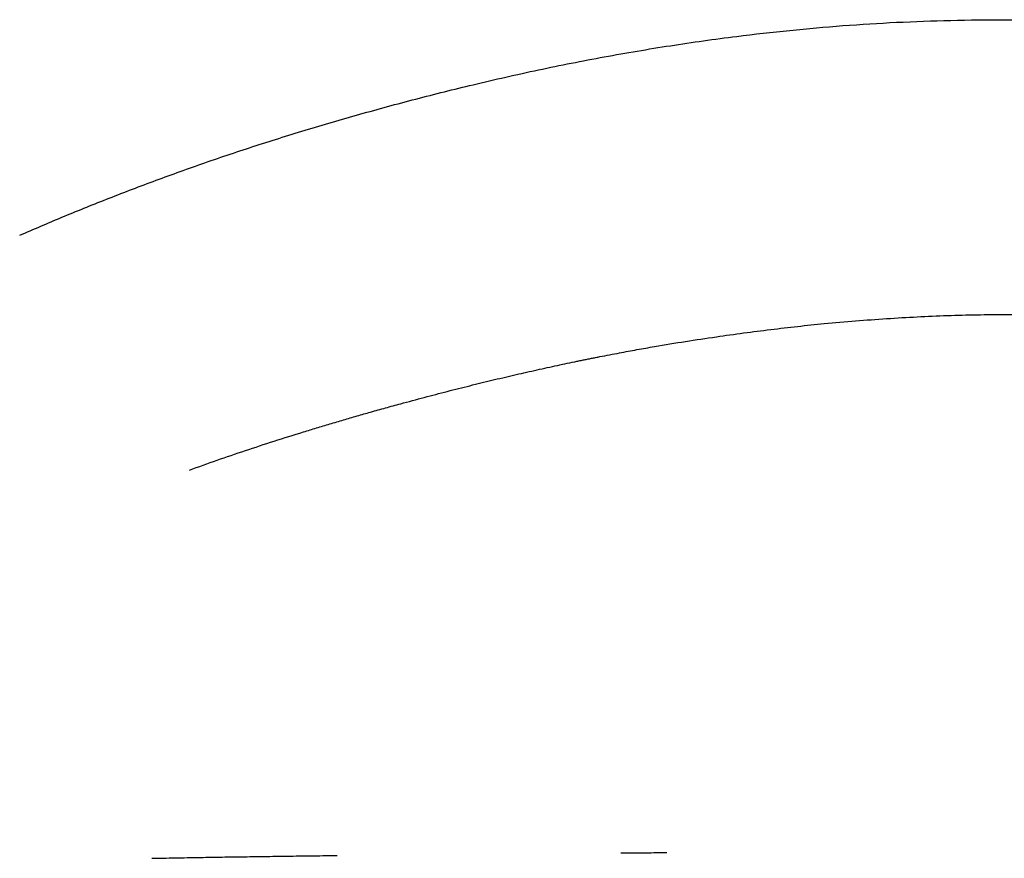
# Model space of a CAD drawing. Header units: millimetres. Extents: x 8 to 740, y 12 to 366.
# Tile 19 of 45: x 332 to 342, y 313 to 322. Entities that reach past the tile are written whole.
import ezdxf

# ---------------------------------------------------------------- set-up
doc = ezdxf.new("R2010")
doc.units = ezdxf.units.MM

msp = doc.modelspace()

# ---------------------------------------------------------------- linework, layer by layer
at = {"color": 7, "linetype": 'Continuous', "lineweight": 30}
for points, knots in [([(331.554, 319.305), (331.704, 319.37), (332.005, 319.5), (332.485, 319.694), (332.987, 319.886), (333.513, 320.076), (334.059, 320.26), (334.627, 320.438), (335.212, 320.609), (335.815, 320.773), (336.456, 320.933), (337.131, 321.087), (337.84, 321.227), (338.551, 321.348), (339.218, 321.442), (339.838, 321.512), (340.412, 321.563), (340.99, 321.599), (341.574, 321.62), (342.216, 321.627), (342.911, 321.617), (343.652, 321.583), (344.384, 321.527), (345.108, 321.449), (345.823, 321.35), (346.529, 321.231), (347.226, 321.092), (347.91, 320.936), (348.577, 320.766), (349.225, 320.583), (349.856, 320.389), (350.467, 320.186), (351.061, 319.975), (351.64, 319.758), (352.214, 319.532), (352.584, 319.381), (352.771, 319.305)], [0, 0, 0, 0, 0.027037, 0.054235, 0.081642, 0.10931, 0.137368, 0.165388, 0.193793, 0.222325, 0.251014, 0.283098, 0.314751, 0.346049, 0.377016, 0.401559, 0.425944, 0.450366, 0.475037, 0.500005, 0.531588, 0.562887, 0.593987, 0.624972, 0.65593, 0.686945, 0.718102, 0.749483, 0.780485, 0.811426, 0.842375, 0.873395, 0.90402, 0.9353, 0.967281, 1, 1, 1, 1]), ([(333.38, 316.78), (333.479, 316.815), (333.676, 316.886), (333.98, 316.989), (334.29, 317.091), (334.547, 317.172), (334.749, 317.233), (334.892, 317.277), (335.037, 317.319), (335.183, 317.362), (335.334, 317.405), (335.491, 317.449), (335.682, 317.501), (335.904, 317.561), (336.152, 317.626), (336.395, 317.687), (336.632, 317.745), (336.864, 317.8), (337.09, 317.851), (337.31, 317.9), (337.47, 317.934), (337.571, 317.955), (337.616, 317.964), (337.661, 317.973), (337.706, 317.982), (337.751, 317.991), (337.851, 318.01), (337.999, 318.039), (338.195, 318.075), (338.432, 318.117), (338.716, 318.164), (339.036, 318.212), (339.342, 318.255), (339.633, 318.292), (339.923, 318.326), (340.227, 318.357), (340.546, 318.385), (340.88, 318.41), (341.209, 318.429), (341.533, 318.443), (341.852, 318.451), (342.164, 318.454), (342.472, 318.452), (342.778, 318.444), (343.089, 318.432), (343.403, 318.415), (343.722, 318.392), (344.044, 318.365), (344.369, 318.333), (344.703, 318.295), (345.045, 318.251), (345.395, 318.201), (345.748, 318.146), (346.103, 318.085), (346.459, 318.018), (346.715, 317.967), (346.872, 317.934), (346.929, 317.922), (346.986, 317.91), (347.043, 317.898), (347.101, 317.885), (347.159, 317.872), (347.252, 317.852), (347.38, 317.823), (347.588, 317.774), (347.842, 317.713), (348.109, 317.646), (348.345, 317.584), (348.55, 317.529), (348.705, 317.486), (348.811, 317.457), (348.866, 317.441), (348.921, 317.426), (348.969, 317.412), (349.022, 317.397), (349.08, 317.38), (349.171, 317.353), (349.286, 317.319), (349.425, 317.277), (349.573, 317.232), (349.728, 317.183), (349.892, 317.132), (350.059, 317.078), (350.23, 317.022), (350.403, 316.965), (350.582, 316.904), (350.767, 316.841), (350.89, 316.798), (350.953, 316.776)], [0, 0, 0, 0, 0.02064, 0.041179, 0.061619, 0.08196, 0.09106, 0.100141, 0.109202, 0.118243, 0.127264, 0.13703, 0.146952, 0.16208, 0.176748, 0.190958, 0.204709, 0.218002, 0.230837, 0.243215, 0.255136, 0.257642, 0.260143, 0.262639, 0.26513, 0.267616, 0.270097, 0.281727, 0.292018, 0.302221, 0.320227, 0.337958, 0.35356, 0.368948, 0.384123, 0.399087, 0.416629, 0.433879, 0.450842, 0.46752, 0.483919, 0.500043, 0.515529, 0.531253, 0.547219, 0.56343, 0.57989, 0.596602, 0.61357, 0.630797, 0.649126, 0.667745, 0.686658, 0.705868, 0.725378, 0.74519, 0.748352, 0.751535, 0.754739, 0.757965, 0.761212, 0.764481, 0.767772, 0.776932, 0.786256, 0.803312, 0.820889, 0.832898, 0.84514, 0.857614, 0.860946, 0.864295, 0.867659, 0.871023, 0.87311, 0.877361, 0.881813, 0.889949, 0.898681, 0.908008, 0.917932, 0.928452, 0.939568, 0.950595, 0.962151, 0.974238, 0.986854, 1, 1, 1, 1]), ([(338.023, 312.661), (338.112, 312.662), (338.276, 312.663), (338.442, 312.664), (338.517, 312.664)], [0, 0, 0, 0, 0.546083, 1, 1, 1, 1]), ([(332.976, 312.603), (333.016, 312.604), (333.139, 312.606), (333.343, 312.61), (333.584, 312.614), (333.82, 312.618), (334.061, 312.621), (334.308, 312.625), (334.559, 312.628), (334.781, 312.631), (334.92, 312.633), (334.971, 312.634)], [0, 0, 0, 0, 0.067738, 0.205897, 0.326718, 0.44731, 0.567752, 0.688127, 0.808513, 0.928992, 1, 1, 1, 1])]:
    msp.add_open_spline(points, degree=3, knots=knots, dxfattribs=at)

doc.saveas('drawing.dxf')
